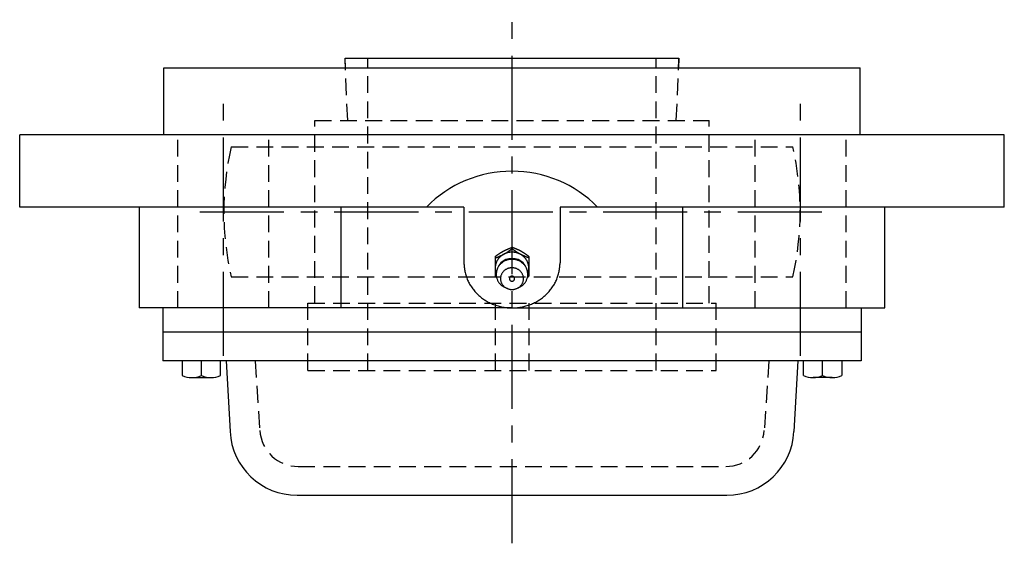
# Model space of a CAD drawing. Extents: x -112 to 261, y -112 to 261.
# Tile 9 of 9: x -102 to 102, y 153 to 261. Entities that reach past the tile are written whole.
import ezdxf

# ---------------------------------------------------------------- set-up
doc = ezdxf.new("R2010")
doc.units = 0
doc.header["$LTSCALE"] = 14
doc.linetypes.add('CENTER', pattern=[2, 1.25, -0.25, 0.25, -0.25])
doc.linetypes.add('HIDDEN', pattern=[0.375, 0.25, -0.125])
doc.layers.get('0').update_dxf_attribs({"linetype": 'CONTINUOUS'})
doc.layers.add('CENTER', color=1, linetype='CENTER')
doc.layers.add('HIDDEN', color=3, linetype='HIDDEN')

msp = doc.modelspace()

# ---------------------------------------------------------------- linework, layer by layer
for p, q in [((-34.67, 251.5), (-34.75, 253.5)), ((-34.75, 253.5), (34.75, 253.5)), ((34.75, 253.5), (34.67, 251.5)), ((-72.5, 237.5), (-72.5, 251.5)), ((-72.5, 251.5), (72.5, 251.5)), ((72.5, 237.5), (72.5, 251.5)), ((102.5, 237.5), (-102.5, 237.5)), ((-102.5, 222.5), (-102.5, 237.5)), ((102.5, 222.5), (102.5, 237.5)), ((-10, 222.5), (-102.5, 222.5)), ((-77.6, 222.5), (-77.6, 201.5)), ((-35.55, 201.5), (-35.55, 222.5)), ((-10, 222.5), (-10, 210.9)), ((10, 222.5), (10, 210.9)), ((102.5, 222.5), (10, 222.5)), ((35.55, 201.5), (35.55, 222.5)), ((77.6, 201.5), (77.6, 222.5)), ((-3.5, 212.21), (-3.5, 208.1)), ((3.5, 212.21), (3.5, 208.1)), ((-3.24, 207.91), (-3.5, 208.1)), ((3.24, 207.91), (3.5, 208.1)), ((0, 201.5), (-77.6, 201.5)), ((-72.67, 201.5), (-72.67, 190.5)), ((0, 201.5), (77.6, 201.5)), ((72.67, 201.5), (72.67, 190.5)), ((-72.67, 196.5), (72.67, 196.5)), ((72.67, 190.5), (-72.67, 190.5)), ((-68.67, 190.5), (-68.67, 187.42)), ((-64.67, 187.42), (-64.67, 190.5)), ((-60.67, 187.42), (-60.67, 190.5)), ((-59.5, 190.5), (-58.71, 175.75)), ((59.5, 190.5), (58.71, 175.75)), ((60.67, 187.42), (60.67, 190.5)), ((64.67, 187.42), (64.67, 190.5)), ((68.67, 190.5), (68.67, 187.42)), ((-66.67, 187), (-62.67, 187)), ((66.67, 187), (62.67, 187)), ((-44.73, 162.5), (44.73, 162.5))]:
    msp.add_line(p, q)
at = {"linetype": 'CONTINUOUS'}
for p, q in [((0, 213.8), (0, 214.11)), ((-0.96, 205.53), (-1.33, 205.68)), ((0.96, 205.53), (1.33, 205.68))]:
    msp.add_line(p, q, dxfattribs=at)
for points in [[(-3.5, 212.21, 0), (-3.48, 212.23, 0), (-3.46, 212.24, 0), (-3.44, 212.26, 0), (-3.42, 212.27, 0), (-3.4, 212.29, 0), (-3.38, 212.3, 0), (-3.36, 212.32, 0), (-3.34, 212.33, 0), (-3.31, 212.34, 0), (-3.29, 212.36, 0), (-3.27, 212.37, 0), (-3.25, 212.39, 0), (-3.23, 212.4, 0), (-3.21, 212.42, 0), (-3.19, 212.43, 0), (-3.17, 212.45, 0), (-3.15, 212.46, 0), (-3.13, 212.48, 0), (-3.11, 212.49, 0), (-3.09, 212.5, 0), (-3.07, 212.52, 0), (-3.05, 212.53, 0), (-3.03, 212.55, 0), (-3.01, 212.56, 0), (-2.99, 212.58, 0), (-2.96, 212.59, 0), (-2.94, 212.61, 0), (-2.92, 212.62, 0), (-2.9, 212.63, 0), (-2.88, 212.65, 0), (-2.86, 212.66, 0), (-2.84, 212.68, 0), (-2.82, 212.69, 0), (-2.8, 212.71, 0), (-2.78, 212.72, 0), (-2.76, 212.73, 0), (-2.74, 212.75, 0), (-2.71, 212.76, 0), (-2.69, 212.78, 0), (-2.67, 212.79, 0), (-2.65, 212.8, 0), (-2.63, 212.82, 0), (-2.61, 212.83, 0), (-2.59, 212.85, 0), (-2.57, 212.86, 0), (-2.55, 212.87, 0), (-2.53, 212.89, 0), (-2.51, 212.9, 0), (-2.48, 212.91, 0), (-2.46, 212.93, 0), (-2.44, 212.94, 0), (-2.42, 212.96, 0), (-2.4, 212.97, 0), (-2.38, 212.98, 0), (-2.36, 213, 0), (-2.34, 213.01, 0), (-2.31, 213.02, 0), (-2.29, 213.03, 0), (-2.27, 213.05, 0), (-2.25, 213.06, 0), (-2.23, 213.07, 0), (-2.21, 213.09, 0), (-2.19, 213.1, 0), (-2.16, 213.11, 0), (-2.14, 213.13, 0), (-2.12, 213.14, 0), (-2.1, 213.15, 0), (-2.08, 213.16, 0), (-2.06, 213.18, 0), (-2.03, 213.19, 0), (-2.01, 213.2, 0), (-1.99, 213.21, 0), (-1.97, 213.23, 0), (-1.95, 213.24, 0), (-1.93, 213.25, 0), (-1.9, 213.26, 0), (-1.88, 213.28, 0), (-1.86, 213.29, 0), (-1.84, 213.3, 0), (-1.82, 213.31, 0), (-1.79, 213.32, 0), (-1.77, 213.34, 0), (-1.75, 213.35, 0), (-1.73, 213.36, 0), (-1.71, 213.37, 0), (-1.68, 213.38, 0), (-1.66, 213.39, 0), (-1.64, 213.41, 0), (-1.62, 213.42, 0), (-1.59, 213.43, 0), (-1.57, 213.44, 0), (-1.55, 213.45, 0), (-1.53, 213.46, 0), (-1.5, 213.47, 0), (-1.48, 213.48, 0), (-1.46, 213.49, 0), (-1.44, 213.5, 0), (-1.41, 213.52, 0), (-1.39, 213.53, 0), (-1.37, 213.54, 0), (-1.35, 213.55, 0), (-1.32, 213.56, 0), (-1.3, 213.57, 0), (-1.28, 213.58, 0), (-1.26, 213.59, 0), (-1.23, 213.6, 0), (-1.21, 213.61, 0), (-1.19, 213.62, 0), (-1.16, 213.63, 0), (-1.14, 213.64, 0), (-1.12, 213.65, 0), (-1.1, 213.66, 0), (-1.07, 213.67, 0), (-1.05, 213.68, 0), (-1.03, 213.69, 0), (-1, 213.7, 0), (-0.98, 213.71, 0), (-0.96, 213.72, 0), (-0.93, 213.73, 0), (-0.91, 213.74, 0), (-0.89, 213.75, 0), (-0.86, 213.76, 0), (-0.84, 213.77, 0), (-0.82, 213.78, 0), (-0.8, 213.79, 0), (-0.77, 213.8, 0), (-0.75, 213.81, 0), (-0.73, 213.82, 0), (-0.7, 213.83, 0), (-0.68, 213.84, 0), (-0.66, 213.85, 0), (-0.63, 213.86, 0), (-0.61, 213.87, 0), (-0.59, 213.88, 0), (-0.56, 213.89, 0), (-0.54, 213.9, 0), (-0.52, 213.91, 0), (-0.49, 213.92, 0), (-0.47, 213.93, 0), (-0.45, 213.94, 0), (-0.42, 213.94, 0), (-0.4, 213.96, 0), (-0.38, 213.96, 0), (-0.35, 213.97, 0), (-0.33, 213.98, 0), (-0.3, 213.99, 0), (-0.28, 214, 0), (-0.26, 214.01, 0), (-0.23, 214.02, 0), (-0.21, 214.03, 0), (-0.19, 214.04, 0), (-0.16, 214.05, 0), (-0.14, 214.06, 0), (-0.12, 214.07, 0), (-0.09, 214.08, 0), (-0.07, 214.09, 0), (-0.05, 214.09, 0), (-0.02, 214.1, 0), (0, 214.11, 0)], [(-3.5, 211.9, 0), (-3.48, 211.91, 0), (-3.45, 211.92, 0), (-3.43, 211.93, 0), (-3.41, 211.94, 0), (-3.38, 211.95, 0), (-3.36, 211.96, 0), (-3.34, 211.97, 0), (-3.31, 211.97, 0), (-3.29, 211.98, 0), (-3.27, 211.99, 0), (-3.24, 212, 0), (-3.22, 212.01, 0), (-3.19, 212.02, 0), (-3.17, 212.03, 0), (-3.15, 212.04, 0), (-3.12, 212.05, 0), (-3.1, 212.06, 0), (-3.08, 212.07, 0), (-3.05, 212.08, 0), (-3.03, 212.09, 0), (-3.01, 212.09, 0), (-2.98, 212.1, 0), (-2.96, 212.11, 0), (-2.94, 212.12, 0), (-2.91, 212.13, 0), (-2.89, 212.14, 0), (-2.87, 212.15, 0), (-2.84, 212.16, 0), (-2.82, 212.17, 0), (-2.8, 212.18, 0), (-2.77, 212.19, 0), (-2.75, 212.2, 0), (-2.73, 212.21, 0), (-2.7, 212.22, 0), (-2.68, 212.23, 0), (-2.66, 212.24, 0), (-2.63, 212.25, 0), (-2.61, 212.26, 0), (-2.59, 212.27, 0), (-2.57, 212.28, 0), (-2.54, 212.29, 0), (-2.52, 212.3, 0), (-2.5, 212.31, 0), (-2.47, 212.32, 0), (-2.45, 212.33, 0), (-2.43, 212.34, 0), (-2.4, 212.35, 0), (-2.38, 212.36, 0), (-2.36, 212.37, 0), (-2.34, 212.38, 0), (-2.31, 212.39, 0), (-2.29, 212.4, 0), (-2.27, 212.41, 0), (-2.24, 212.42, 0), (-2.22, 212.43, 0), (-2.2, 212.44, 0), (-2.18, 212.45, 0), (-2.15, 212.46, 0), (-2.13, 212.47, 0), (-2.11, 212.48, 0), (-2.08, 212.5, 0), (-2.06, 212.51, 0), (-2.04, 212.52, 0), (-2.02, 212.53, 0), (-1.99, 212.54, 0), (-1.97, 212.55, 0), (-1.95, 212.56, 0), (-1.93, 212.57, 0), (-1.9, 212.58, 0), (-1.88, 212.59, 0), (-1.86, 212.61, 0), (-1.84, 212.62, 0), (-1.82, 212.63, 0), (-1.79, 212.64, 0), (-1.77, 212.65, 0), (-1.75, 212.66, 0), (-1.73, 212.68, 0), (-1.7, 212.69, 0), (-1.68, 212.7, 0), (-1.66, 212.71, 0), (-1.64, 212.72, 0), (-1.62, 212.74, 0), (-1.6, 212.75, 0), (-1.57, 212.76, 0), (-1.55, 212.77, 0), (-1.53, 212.78, 0), (-1.51, 212.8, 0), (-1.49, 212.81, 0), (-1.46, 212.82, 0), (-1.44, 212.83, 0), (-1.42, 212.85, 0), (-1.4, 212.86, 0), (-1.38, 212.87, 0), (-1.36, 212.88, 0), (-1.33, 212.9, 0), (-1.31, 212.91, 0), (-1.29, 212.92, 0), (-1.27, 212.94, 0), (-1.25, 212.95, 0), (-1.23, 212.96, 0), (-1.21, 212.98, 0), (-1.19, 212.99, 0), (-1.16, 213, 0), (-1.14, 213.02, 0), (-1.12, 213.03, 0), (-1.1, 213.04, 0), (-1.08, 213.06, 0), (-1.06, 213.07, 0), (-1.04, 213.08, 0), (-1.02, 213.1, 0), (-0.99, 213.11, 0), (-0.97, 213.12, 0), (-0.95, 213.14, 0), (-0.93, 213.15, 0), (-0.91, 213.17, 0), (-0.89, 213.18, 0), (-0.87, 213.19, 0), (-0.85, 213.21, 0), (-0.83, 213.22, 0), (-0.81, 213.24, 0), (-0.78, 213.25, 0), (-0.76, 213.26, 0), (-0.74, 213.28, 0), (-0.72, 213.29, 0), (-0.7, 213.31, 0), (-0.68, 213.32, 0), (-0.66, 213.33, 0), (-0.64, 213.35, 0), (-0.62, 213.36, 0), (-0.6, 213.38, 0), (-0.58, 213.39, 0), (-0.56, 213.41, 0), (-0.54, 213.42, 0), (-0.51, 213.44, 0), (-0.49, 213.45, 0), (-0.47, 213.46, 0), (-0.45, 213.48, 0), (-0.43, 213.49, 0), (-0.41, 213.51, 0), (-0.39, 213.52, 0), (-0.37, 213.54, 0), (-0.35, 213.55, 0), (-0.33, 213.56, 0), (-0.31, 213.58, 0), (-0.29, 213.59, 0), (-0.27, 213.61, 0), (-0.25, 213.62, 0), (-0.23, 213.64, 0), (-0.21, 213.65, 0), (-0.18, 213.67, 0), (-0.16, 213.68, 0), (-0.14, 213.7, 0), (-0.12, 213.71, 0), (-0.1, 213.73, 0), (-0.08, 213.74, 0), (-0.06, 213.75, 0), (-0.04, 213.77, 0), (-0.02, 213.78, 0), (0, 213.8, 0)], [(3.5, 212.21, 0), (3.48, 212.23, 0), (3.46, 212.24, 0), (3.44, 212.26, 0), (3.42, 212.27, 0), (3.4, 212.29, 0), (3.38, 212.3, 0), (3.36, 212.32, 0), (3.34, 212.33, 0), (3.31, 212.34, 0), (3.29, 212.36, 0), (3.27, 212.37, 0), (3.25, 212.39, 0), (3.23, 212.4, 0), (3.21, 212.42, 0), (3.19, 212.43, 0), (3.17, 212.45, 0), (3.15, 212.46, 0), (3.13, 212.48, 0), (3.11, 212.49, 0), (3.09, 212.5, 0), (3.07, 212.52, 0), (3.05, 212.53, 0), (3.03, 212.55, 0), (3.01, 212.56, 0), (2.99, 212.58, 0), (2.96, 212.59, 0), (2.94, 212.61, 0), (2.92, 212.62, 0), (2.9, 212.63, 0), (2.88, 212.65, 0), (2.86, 212.66, 0), (2.84, 212.68, 0), (2.82, 212.69, 0), (2.8, 212.71, 0), (2.78, 212.72, 0), (2.76, 212.73, 0), (2.74, 212.75, 0), (2.71, 212.76, 0), (2.69, 212.78, 0), (2.67, 212.79, 0), (2.65, 212.8, 0), (2.63, 212.82, 0), (2.61, 212.83, 0), (2.59, 212.85, 0), (2.57, 212.86, 0), (2.55, 212.87, 0), (2.53, 212.89, 0), (2.51, 212.9, 0), (2.48, 212.91, 0), (2.46, 212.93, 0), (2.44, 212.94, 0), (2.42, 212.96, 0), (2.4, 212.97, 0), (2.38, 212.98, 0), (2.36, 213, 0), (2.34, 213.01, 0), (2.31, 213.02, 0), (2.29, 213.03, 0), (2.27, 213.05, 0), (2.25, 213.06, 0), (2.23, 213.07, 0), (2.21, 213.09, 0), (2.19, 213.1, 0), (2.16, 213.11, 0), (2.14, 213.13, 0), (2.12, 213.14, 0), (2.1, 213.15, 0), (2.08, 213.16, 0), (2.06, 213.18, 0), (2.03, 213.19, 0), (2.01, 213.2, 0), (1.99, 213.21, 0), (1.97, 213.23, 0), (1.95, 213.24, 0), (1.93, 213.25, 0), (1.9, 213.26, 0), (1.88, 213.28, 0), (1.86, 213.29, 0), (1.84, 213.3, 0), (1.82, 213.31, 0), (1.79, 213.32, 0), (1.77, 213.34, 0), (1.75, 213.35, 0), (1.73, 213.36, 0), (1.71, 213.37, 0), (1.68, 213.38, 0), (1.66, 213.39, 0), (1.64, 213.41, 0), (1.62, 213.42, 0), (1.59, 213.43, 0), (1.57, 213.44, 0), (1.55, 213.45, 0), (1.53, 213.46, 0), (1.5, 213.47, 0), (1.48, 213.48, 0), (1.46, 213.49, 0), (1.44, 213.5, 0), (1.41, 213.52, 0), (1.39, 213.53, 0), (1.37, 213.54, 0), (1.35, 213.55, 0), (1.32, 213.56, 0), (1.3, 213.57, 0), (1.28, 213.58, 0), (1.26, 213.59, 0), (1.23, 213.6, 0), (1.21, 213.61, 0), (1.19, 213.62, 0), (1.16, 213.63, 0), (1.14, 213.64, 0), (1.12, 213.65, 0), (1.1, 213.66, 0), (1.07, 213.67, 0), (1.05, 213.68, 0), (1.03, 213.69, 0), (1, 213.7, 0), (0.98, 213.71, 0), (0.96, 213.72, 0), (0.93, 213.73, 0), (0.91, 213.74, 0), (0.89, 213.75, 0), (0.86, 213.76, 0), (0.84, 213.77, 0), (0.82, 213.78, 0), (0.8, 213.79, 0), (0.77, 213.8, 0), (0.75, 213.81, 0), (0.73, 213.82, 0), (0.7, 213.83, 0), (0.68, 213.84, 0), (0.66, 213.85, 0), (0.63, 213.86, 0), (0.61, 213.87, 0), (0.59, 213.88, 0), (0.56, 213.89, 0), (0.54, 213.9, 0), (0.52, 213.91, 0), (0.49, 213.92, 0), (0.47, 213.93, 0), (0.45, 213.94, 0), (0.42, 213.94, 0), (0.4, 213.96, 0), (0.38, 213.96, 0), (0.35, 213.97, 0), (0.33, 213.98, 0), (0.3, 213.99, 0), (0.28, 214, 0), (0.26, 214.01, 0), (0.23, 214.02, 0), (0.21, 214.03, 0), (0.19, 214.04, 0), (0.16, 214.05, 0), (0.14, 214.06, 0), (0.12, 214.07, 0), (0.09, 214.08, 0), (0.07, 214.09, 0), (0.05, 214.09, 0), (0.02, 214.1, 0), (0, 214.11, 0)], [(3.5, 211.9, 0), (3.48, 211.91, 0), (3.45, 211.92, 0), (3.43, 211.93, 0), (3.41, 211.94, 0), (3.38, 211.95, 0), (3.36, 211.96, 0), (3.34, 211.97, 0), (3.31, 211.97, 0), (3.29, 211.98, 0), (3.27, 211.99, 0), (3.24, 212, 0), (3.22, 212.01, 0), (3.19, 212.02, 0), (3.17, 212.03, 0), (3.15, 212.04, 0), (3.12, 212.05, 0), (3.1, 212.06, 0), (3.08, 212.07, 0), (3.05, 212.08, 0), (3.03, 212.09, 0), (3.01, 212.09, 0), (2.98, 212.1, 0), (2.96, 212.11, 0), (2.94, 212.12, 0), (2.91, 212.13, 0), (2.89, 212.14, 0), (2.87, 212.15, 0), (2.84, 212.16, 0), (2.82, 212.17, 0), (2.8, 212.18, 0), (2.77, 212.19, 0), (2.75, 212.2, 0), (2.73, 212.21, 0), (2.7, 212.22, 0), (2.68, 212.23, 0), (2.66, 212.24, 0), (2.63, 212.25, 0), (2.61, 212.26, 0), (2.59, 212.27, 0), (2.57, 212.28, 0), (2.54, 212.29, 0), (2.52, 212.3, 0), (2.5, 212.31, 0), (2.47, 212.32, 0), (2.45, 212.33, 0), (2.43, 212.34, 0), (2.4, 212.35, 0), (2.38, 212.36, 0), (2.36, 212.37, 0), (2.34, 212.38, 0), (2.31, 212.39, 0), (2.29, 212.4, 0), (2.27, 212.41, 0), (2.24, 212.42, 0), (2.22, 212.43, 0), (2.2, 212.44, 0), (2.18, 212.45, 0), (2.15, 212.46, 0), (2.13, 212.47, 0), (2.11, 212.48, 0), (2.08, 212.5, 0), (2.06, 212.51, 0), (2.04, 212.52, 0), (2.02, 212.53, 0), (1.99, 212.54, 0), (1.97, 212.55, 0), (1.95, 212.56, 0), (1.93, 212.57, 0), (1.9, 212.58, 0), (1.88, 212.59, 0), (1.86, 212.61, 0), (1.84, 212.62, 0), (1.82, 212.63, 0), (1.79, 212.64, 0), (1.77, 212.65, 0), (1.75, 212.66, 0), (1.73, 212.68, 0), (1.7, 212.69, 0), (1.68, 212.7, 0), (1.66, 212.71, 0), (1.64, 212.72, 0), (1.62, 212.74, 0), (1.6, 212.75, 0), (1.57, 212.76, 0), (1.55, 212.77, 0), (1.53, 212.78, 0), (1.51, 212.8, 0), (1.49, 212.81, 0), (1.46, 212.82, 0), (1.44, 212.83, 0), (1.42, 212.85, 0), (1.4, 212.86, 0), (1.38, 212.87, 0), (1.36, 212.88, 0), (1.33, 212.9, 0), (1.31, 212.91, 0), (1.29, 212.92, 0), (1.27, 212.94, 0), (1.25, 212.95, 0), (1.23, 212.96, 0), (1.21, 212.98, 0), (1.19, 212.99, 0), (1.16, 213, 0), (1.14, 213.02, 0), (1.12, 213.03, 0), (1.1, 213.04, 0), (1.08, 213.06, 0), (1.06, 213.07, 0), (1.04, 213.08, 0), (1.02, 213.1, 0), (0.99, 213.11, 0), (0.97, 213.12, 0), (0.95, 213.14, 0), (0.93, 213.15, 0), (0.91, 213.17, 0), (0.89, 213.18, 0), (0.87, 213.19, 0), (0.85, 213.21, 0), (0.83, 213.22, 0), (0.81, 213.24, 0), (0.78, 213.25, 0), (0.76, 213.26, 0), (0.74, 213.28, 0), (0.72, 213.29, 0), (0.7, 213.31, 0), (0.68, 213.32, 0), (0.66, 213.33, 0), (0.64, 213.35, 0), (0.62, 213.36, 0), (0.6, 213.38, 0), (0.58, 213.39, 0), (0.56, 213.41, 0), (0.54, 213.42, 0), (0.51, 213.44, 0), (0.49, 213.45, 0), (0.47, 213.46, 0), (0.45, 213.48, 0), (0.43, 213.49, 0), (0.41, 213.51, 0), (0.39, 213.52, 0), (0.37, 213.54, 0), (0.35, 213.55, 0), (0.33, 213.56, 0), (0.31, 213.58, 0), (0.29, 213.59, 0), (0.27, 213.61, 0), (0.25, 213.62, 0), (0.23, 213.64, 0), (0.21, 213.65, 0), (0.18, 213.67, 0), (0.16, 213.68, 0), (0.14, 213.7, 0), (0.12, 213.71, 0), (0.1, 213.73, 0), (0.08, 213.74, 0), (0.06, 213.75, 0), (0.04, 213.77, 0), (0.02, 213.78, 0), (0, 213.8, 0)], [(-10, 210.9, 0), (-10, 210.67, 0), (-9.99, 210.44, 0), (-9.97, 210.21, 0), (-9.95, 209.98, 0), (-9.92, 209.75, 0), (-9.89, 209.52, 0), (-9.85, 209.29, 0), (-9.81, 209.06, 0), (-9.76, 208.84, 0), (-9.7, 208.61, 0), (-9.64, 208.39, 0), (-9.57, 208.17, 0), (-9.5, 207.95, 0), (-9.42, 207.73, 0), (-9.33, 207.51, 0), (-9.24, 207.3, 0), (-9.14, 207.09, 0), (-9.04, 206.88, 0), (-8.93, 206.67, 0), (-8.82, 206.47, 0), (-8.7, 206.26, 0), (-8.58, 206.07, 0), (-8.45, 205.87, 0), (-8.31, 205.68, 0), (-8.18, 205.49, 0), (-8.03, 205.3, 0), (-7.88, 205.12, 0), (-7.73, 204.94, 0), (-7.57, 204.76, 0), (-7.41, 204.59, 0), (-7.24, 204.42, 0), (-7.07, 204.25, 0), (-6.9, 204.09, 0), (-6.72, 203.93, 0), (-6.53, 203.78, 0), (-6.34, 203.63, 0), (-6.15, 203.49, 0), (-5.96, 203.35, 0), (-5.76, 203.21, 0), (-5.56, 203.08, 0), (-5.35, 202.96, 0), (-5.14, 202.84, 0), (-4.93, 202.72, 0), (-4.71, 202.61, 0), (-4.5, 202.5, 0), (-4.28, 202.4, 0), (-4.05, 202.31, 0), (-3.83, 202.22, 0), (-3.6, 202.13, 0), (-3.37, 202.05, 0), (-3.14, 201.97, 0), (-2.9, 201.91, 0), (-2.67, 201.84, 0), (-2.43, 201.78, 0), (-2.19, 201.73, 0), (-1.95, 201.68, 0), (-1.71, 201.64, 0), (-1.47, 201.6, 0), (-1.22, 201.57, 0), (-0.98, 201.54, 0), (-0.74, 201.53, 0), (-0.49, 201.51, 0), (-0.25, 201.5, 0), (0, 201.5, 0), (0.25, 201.5, 0), (0.49, 201.51, 0), (0.74, 201.53, 0), (0.98, 201.54, 0), (1.22, 201.57, 0), (1.47, 201.6, 0), (1.71, 201.64, 0), (1.95, 201.68, 0), (2.19, 201.73, 0), (2.43, 201.78, 0), (2.67, 201.84, 0), (2.9, 201.91, 0), (3.14, 201.97, 0), (3.37, 202.05, 0), (3.6, 202.13, 0), (3.83, 202.22, 0), (4.05, 202.31, 0), (4.28, 202.4, 0), (4.5, 202.5, 0), (4.71, 202.61, 0), (4.93, 202.72, 0), (5.14, 202.84, 0), (5.35, 202.96, 0), (5.56, 203.08, 0), (5.76, 203.21, 0), (5.96, 203.35, 0), (6.15, 203.49, 0), (6.34, 203.63, 0), (6.53, 203.78, 0), (6.72, 203.93, 0), (6.9, 204.09, 0), (7.07, 204.25, 0), (7.24, 204.42, 0), (7.41, 204.59, 0), (7.57, 204.76, 0), (7.73, 204.94, 0), (7.88, 205.12, 0), (8.03, 205.3, 0), (8.18, 205.49, 0), (8.31, 205.68, 0), (8.45, 205.87, 0), (8.58, 206.07, 0), (8.7, 206.26, 0), (8.82, 206.47, 0), (8.93, 206.67, 0), (9.04, 206.88, 0), (9.14, 207.09, 0), (9.24, 207.3, 0), (9.33, 207.51, 0), (9.42, 207.73, 0), (9.5, 207.95, 0), (9.57, 208.17, 0), (9.64, 208.39, 0), (9.7, 208.61, 0), (9.76, 208.84, 0), (9.81, 209.06, 0), (9.85, 209.29, 0), (9.89, 209.52, 0), (9.92, 209.75, 0), (9.95, 209.98, 0), (9.97, 210.21, 0), (9.99, 210.44, 0), (10, 210.67, 0), (10, 210.9, 0)]]:
    msp.add_polyline3d(points)
for points in [[(3.29, 208.71, 0), (3.33, 208.8, 0), (3.36, 208.89, 0), (3.39, 208.99, 0), (3.41, 209.08, 0), (3.43, 209.18, 0), (3.45, 209.28, 0), (3.47, 209.37, 0), (3.48, 209.47, 0), (3.49, 209.57, 0), (3.5, 209.67, 0), (3.5, 209.77, 0), (3.5, 209.86, 0), (3.5, 209.96, 0), (3.49, 210.06, 0), (3.48, 210.16, 0), (3.47, 210.26, 0), (3.45, 210.35, 0), (3.43, 210.45, 0), (3.41, 210.55, 0), (3.39, 210.64, 0), (3.36, 210.74, 0), (3.33, 210.83, 0), (3.3, 210.93, 0), (3.26, 211.02, 0), (3.22, 211.11, 0), (3.18, 211.2, 0), (3.13, 211.29, 0), (3.08, 211.37, 0), (3.03, 211.46, 0), (2.98, 211.54, 0), (2.92, 211.63, 0), (2.86, 211.71, 0), (2.8, 211.79, 0), (2.74, 211.87, 0), (2.67, 211.94, 0), (2.6, 212.02, 0), (2.53, 212.09, 0), (2.46, 212.16, 0), (2.38, 212.23, 0), (2.3, 212.29, 0), (2.22, 212.36, 0), (2.14, 212.42, 0), (2.06, 212.48, 0), (1.97, 212.53, 0), (1.88, 212.59, 0), (1.8, 212.64, 0), (1.7, 212.69, 0), (1.61, 212.74, 0), (1.52, 212.78, 0), (1.42, 212.82, 0), (1.33, 212.86, 0), (1.23, 212.9, 0), (1.13, 212.93, 0), (1.03, 212.96, 0), (0.93, 212.99, 0), (0.83, 213.01, 0), (0.73, 213.03, 0), (0.63, 213.05, 0), (0.52, 213.07, 0), (0.42, 213.08, 0), (0.31, 213.09, 0), (0.21, 213.1, 0), (0.1, 213.1, 0), (0, 213.1, 0), (-0.1, 213.1, 0), (-0.21, 213.1, 0), (-0.31, 213.09, 0), (-0.42, 213.08, 0), (-0.52, 213.07, 0), (-0.63, 213.05, 0), (-0.73, 213.03, 0), (-0.83, 213.01, 0), (-0.93, 212.99, 0), (-1.03, 212.96, 0), (-1.13, 212.93, 0), (-1.23, 212.9, 0), (-1.33, 212.86, 0), (-1.42, 212.82, 0), (-1.52, 212.78, 0), (-1.61, 212.74, 0), (-1.7, 212.69, 0), (-1.8, 212.64, 0), (-1.88, 212.59, 0), (-1.97, 212.53, 0), (-2.06, 212.48, 0), (-2.14, 212.42, 0), (-2.22, 212.36, 0), (-2.3, 212.29, 0), (-2.38, 212.23, 0), (-2.46, 212.16, 0), (-2.53, 212.09, 0), (-2.6, 212.02, 0), (-2.67, 211.94, 0), (-2.74, 211.87, 0), (-2.8, 211.79, 0), (-2.86, 211.71, 0), (-2.92, 211.63, 0), (-2.98, 211.54, 0), (-3.03, 211.46, 0), (-3.08, 211.37, 0), (-3.13, 211.29, 0), (-3.18, 211.2, 0), (-3.22, 211.11, 0), (-3.26, 211.02, 0), (-3.3, 210.93, 0), (-3.33, 210.83, 0), (-3.36, 210.74, 0), (-3.39, 210.64, 0), (-3.41, 210.55, 0), (-3.43, 210.45, 0), (-3.45, 210.35, 0), (-3.47, 210.26, 0), (-3.48, 210.16, 0), (-3.49, 210.06, 0), (-3.5, 209.96, 0), (-3.5, 209.86, 0), (-3.5, 209.77, 0), (-3.5, 209.67, 0), (-3.49, 209.57, 0), (-3.48, 209.47, 0), (-3.47, 209.37, 0), (-3.45, 209.28, 0), (-3.43, 209.18, 0), (-3.41, 209.08, 0), (-3.39, 208.99, 0), (-3.36, 208.89, 0), (-3.33, 208.8, 0), (-3.29, 208.71, 0)], [(1.33, 205.68, 0), (1.45, 205.73, 0), (1.58, 205.79, 0), (1.7, 205.86, 0), (1.82, 205.93, 0), (1.93, 206, 0), (2.05, 206.08, 0), (2.16, 206.17, 0), (2.26, 206.26, 0), (2.36, 206.35, 0), (2.46, 206.44, 0), (2.55, 206.55, 0), (2.64, 206.65, 0), (2.72, 206.76, 0), (2.79, 206.87, 0), (2.87, 206.98, 0), (2.93, 207.1, 0), (3, 207.22, 0), (3.05, 207.34, 0), (3.1, 207.46, 0), (3.15, 207.59, 0), (3.19, 207.71, 0), (3.22, 207.84, 0), (3.25, 207.97, 0), (3.27, 208.1, 0), (3.29, 208.23, 0), (3.3, 208.36, 0), (3.3, 208.5, 0), (3.3, 208.63, 0), (3.29, 208.76, 0), (3.28, 208.89, 0), (3.26, 209.02, 0), (3.23, 209.15, 0), (3.2, 209.28, 0), (3.16, 209.41, 0), (3.12, 209.53, 0), (3.07, 209.66, 0), (3.01, 209.78, 0), (2.95, 209.9, 0), (2.89, 210.02, 0), (2.82, 210.13, 0), (2.74, 210.24, 0), (2.66, 210.35, 0), (2.58, 210.46, 0), (2.48, 210.56, 0), (2.39, 210.65, 0), (2.29, 210.75, 0), (2.19, 210.84, 0), (2.08, 210.92, 0), (1.97, 211, 0), (1.85, 211.08, 0), (1.74, 211.15, 0), (1.62, 211.22, 0), (1.49, 211.28, 0), (1.36, 211.34, 0), (1.24, 211.39, 0), (1.1, 211.44, 0), (0.97, 211.48, 0), (0.83, 211.52, 0), (0.7, 211.55, 0), (0.56, 211.57, 0), (0.42, 211.59, 0), (0.28, 211.61, 0), (0.14, 211.61, 0), (0, 211.62, 0), (-0.14, 211.61, 0), (-0.28, 211.61, 0), (-0.42, 211.59, 0), (-0.56, 211.57, 0), (-0.7, 211.55, 0), (-0.83, 211.52, 0), (-0.97, 211.48, 0), (-1.1, 211.44, 0), (-1.24, 211.39, 0), (-1.36, 211.34, 0), (-1.49, 211.28, 0), (-1.62, 211.22, 0), (-1.74, 211.15, 0), (-1.85, 211.08, 0), (-1.97, 211, 0), (-2.08, 210.92, 0), (-2.19, 210.84, 0), (-2.29, 210.75, 0), (-2.39, 210.65, 0), (-2.48, 210.56, 0), (-2.58, 210.46, 0), (-2.66, 210.35, 0), (-2.74, 210.24, 0), (-2.82, 210.13, 0), (-2.89, 210.02, 0), (-2.95, 209.9, 0), (-3.01, 209.78, 0), (-3.07, 209.66, 0), (-3.12, 209.53, 0), (-3.16, 209.41, 0), (-3.2, 209.28, 0), (-3.23, 209.15, 0), (-3.26, 209.02, 0), (-3.28, 208.89, 0), (-3.29, 208.76, 0), (-3.3, 208.63, 0), (-3.3, 208.5, 0), (-3.3, 208.36, 0), (-3.29, 208.23, 0), (-3.27, 208.1, 0), (-3.25, 207.97, 0), (-3.22, 207.84, 0), (-3.19, 207.71, 0), (-3.15, 207.59, 0), (-3.1, 207.46, 0), (-3.05, 207.34, 0), (-3, 207.22, 0), (-2.93, 207.1, 0), (-2.87, 206.98, 0), (-2.79, 206.87, 0), (-2.72, 206.76, 0), (-2.64, 206.65, 0), (-2.55, 206.55, 0), (-2.46, 206.44, 0), (-2.36, 206.35, 0), (-2.26, 206.26, 0), (-2.16, 206.17, 0), (-2.05, 206.08, 0), (-1.93, 206, 0), (-1.82, 205.93, 0), (-1.7, 205.86, 0), (-1.58, 205.79, 0), (-1.45, 205.73, 0), (-1.33, 205.68, 0)], [(2.4, 207.59, 0), (2.4, 207.7, 0), (2.39, 207.81, 0), (2.37, 207.92, 0), (2.35, 208.03, 0), (2.33, 208.14, 0), (2.3, 208.25, 0), (2.26, 208.35, 0), (2.22, 208.46, 0), (2.17, 208.56, 0), (2.12, 208.66, 0), (2.06, 208.75, 0), (2, 208.85, 0), (1.93, 208.94, 0), (1.86, 209.02, 0), (1.78, 209.11, 0), (1.7, 209.19, 0), (1.61, 209.26, 0), (1.52, 209.34, 0), (1.43, 209.4, 0), (1.33, 209.47, 0), (1.23, 209.53, 0), (1.13, 209.58, 0), (1.03, 209.63, 0), (0.92, 209.68, 0), (0.81, 209.72, 0), (0.7, 209.75, 0), (0.58, 209.78, 0), (0.47, 209.81, 0), (0.35, 209.82, 0), (0.24, 209.84, 0), (0.12, 209.84, 0), (0, 209.85, 0), (-0.12, 209.84, 0), (-0.24, 209.84, 0), (-0.35, 209.82, 0), (-0.47, 209.81, 0), (-0.58, 209.78, 0), (-0.7, 209.75, 0), (-0.81, 209.72, 0), (-0.92, 209.68, 0), (-1.03, 209.63, 0), (-1.13, 209.58, 0), (-1.23, 209.53, 0), (-1.33, 209.47, 0), (-1.43, 209.4, 0), (-1.52, 209.34, 0), (-1.61, 209.26, 0), (-1.7, 209.19, 0), (-1.78, 209.11, 0), (-1.86, 209.02, 0), (-1.93, 208.94, 0), (-2, 208.85, 0), (-2.06, 208.75, 0), (-2.12, 208.66, 0), (-2.17, 208.56, 0), (-2.22, 208.46, 0), (-2.26, 208.35, 0), (-2.3, 208.25, 0), (-2.33, 208.14, 0), (-2.35, 208.03, 0), (-2.37, 207.92, 0), (-2.39, 207.81, 0), (-2.4, 207.7, 0), (-2.4, 207.59, 0), (-2.4, 207.48, 0), (-2.39, 207.37, 0), (-2.37, 207.26, 0), (-2.35, 207.15, 0), (-2.33, 207.04, 0), (-2.3, 206.94, 0), (-2.26, 206.83, 0), (-2.22, 206.73, 0), (-2.17, 206.63, 0), (-2.12, 206.53, 0), (-2.06, 206.43, 0), (-2, 206.34, 0), (-1.93, 206.25, 0), (-1.86, 206.16, 0), (-1.78, 206.08, 0), (-1.7, 206, 0), (-1.61, 205.92, 0), (-1.52, 205.85, 0), (-1.43, 205.78, 0), (-1.33, 205.72, 0), (-1.23, 205.66, 0), (-1.13, 205.6, 0), (-1.03, 205.55, 0), (-0.92, 205.51, 0), (-0.81, 205.47, 0), (-0.7, 205.44, 0), (-0.58, 205.41, 0), (-0.47, 205.38, 0), (-0.35, 205.36, 0), (-0.24, 205.35, 0), (-0.12, 205.34, 0), (0, 205.34, 0), (0.12, 205.34, 0), (0.24, 205.35, 0), (0.35, 205.36, 0), (0.47, 205.38, 0), (0.58, 205.41, 0), (0.7, 205.44, 0), (0.81, 205.47, 0), (0.92, 205.51, 0), (1.03, 205.55, 0), (1.13, 205.6, 0), (1.23, 205.66, 0), (1.33, 205.72, 0), (1.43, 205.78, 0), (1.52, 205.85, 0), (1.61, 205.92, 0), (1.7, 206, 0), (1.78, 206.08, 0), (1.86, 206.16, 0), (1.93, 206.25, 0), (2, 206.34, 0), (2.06, 206.43, 0), (2.12, 206.53, 0), (2.17, 206.63, 0), (2.22, 206.73, 0), (2.26, 206.83, 0), (2.3, 206.94, 0), (2.33, 207.04, 0), (2.35, 207.15, 0), (2.37, 207.26, 0), (2.39, 207.37, 0), (2.4, 207.48, 0), (2.4, 207.59, 0)], [(0.55, 207.59, 0), (0.55, 207.62, 0), (0.55, 207.64, 0), (0.55, 207.67, 0), (0.54, 207.69, 0), (0.54, 207.72, 0), (0.53, 207.74, 0), (0.52, 207.77, 0), (0.51, 207.79, 0), (0.5, 207.82, 0), (0.49, 207.84, 0), (0.48, 207.86, 0), (0.46, 207.88, 0), (0.45, 207.9, 0), (0.43, 207.92, 0), (0.41, 207.94, 0), (0.39, 207.96, 0), (0.37, 207.98, 0), (0.35, 208, 0), (0.33, 208.01, 0), (0.31, 208.03, 0), (0.29, 208.04, 0), (0.26, 208.05, 0), (0.24, 208.06, 0), (0.21, 208.07, 0), (0.19, 208.08, 0), (0.16, 208.09, 0), (0.13, 208.1, 0), (0.11, 208.1, 0), (0.08, 208.11, 0), (0.05, 208.11, 0), (0.03, 208.11, 0), (0, 208.11, 0), (-0.03, 208.11, 0), (-0.05, 208.11, 0), (-0.08, 208.11, 0), (-0.11, 208.1, 0), (-0.13, 208.1, 0), (-0.16, 208.09, 0), (-0.19, 208.08, 0), (-0.21, 208.07, 0), (-0.24, 208.06, 0), (-0.26, 208.05, 0), (-0.29, 208.04, 0), (-0.31, 208.03, 0), (-0.33, 208.01, 0), (-0.35, 208, 0), (-0.37, 207.98, 0), (-0.39, 207.96, 0), (-0.41, 207.94, 0), (-0.43, 207.92, 0), (-0.45, 207.9, 0), (-0.46, 207.88, 0), (-0.48, 207.86, 0), (-0.49, 207.84, 0), (-0.5, 207.82, 0), (-0.51, 207.79, 0), (-0.52, 207.77, 0), (-0.53, 207.74, 0), (-0.54, 207.72, 0), (-0.54, 207.69, 0), (-0.55, 207.67, 0), (-0.55, 207.64, 0), (-0.55, 207.62, 0), (-0.55, 207.59, 0), (-0.55, 207.57, 0), (-0.55, 207.54, 0), (-0.55, 207.52, 0), (-0.54, 207.49, 0), (-0.54, 207.47, 0), (-0.53, 207.44, 0), (-0.52, 207.42, 0), (-0.51, 207.39, 0), (-0.5, 207.37, 0), (-0.49, 207.35, 0), (-0.48, 207.32, 0), (-0.46, 207.3, 0), (-0.45, 207.28, 0), (-0.43, 207.26, 0), (-0.41, 207.24, 0), (-0.39, 207.22, 0), (-0.37, 207.21, 0), (-0.35, 207.19, 0), (-0.33, 207.17, 0), (-0.31, 207.16, 0), (-0.29, 207.15, 0), (-0.26, 207.13, 0), (-0.24, 207.12, 0), (-0.21, 207.11, 0), (-0.19, 207.1, 0), (-0.16, 207.09, 0), (-0.13, 207.09, 0), (-0.11, 207.08, 0), (-0.08, 207.08, 0), (-0.05, 207.07, 0), (-0.03, 207.07, 0), (0, 207.07, 0), (0.03, 207.07, 0), (0.05, 207.07, 0), (0.08, 207.08, 0), (0.11, 207.08, 0), (0.13, 207.09, 0), (0.16, 207.09, 0), (0.19, 207.1, 0), (0.21, 207.11, 0), (0.24, 207.12, 0), (0.26, 207.13, 0), (0.29, 207.15, 0), (0.31, 207.16, 0), (0.33, 207.17, 0), (0.35, 207.19, 0), (0.37, 207.21, 0), (0.39, 207.22, 0), (0.41, 207.24, 0), (0.43, 207.26, 0), (0.45, 207.28, 0), (0.46, 207.3, 0), (0.48, 207.32, 0), (0.49, 207.35, 0), (0.5, 207.37, 0), (0.51, 207.39, 0), (0.52, 207.42, 0), (0.53, 207.44, 0), (0.54, 207.47, 0), (0.54, 207.49, 0), (0.55, 207.52, 0), (0.55, 207.54, 0), (0.55, 207.57, 0), (0.55, 207.59, 0)]]:
    msp.add_polyline3d(points, dxfattribs=at)
for centre, radius, start, end in [((0, 204.95), 25, 44.5901, 135.4099), ((-66.67, 192.03), 5.03, 246.5549, 293.4451), ((-62.67, 192.03), 5.03, 246.5549, 293.4451), ((62.67, 192.03), 5.03, 246.5549, 293.4451), ((66.67, 192.03), 5.03, 246.5549, 293.4451), ((-44.73, 176.5), 14, 183.0665, 270), ((44.73, 176.5), 14, 270, 356.9335)]:
    msp.add_arc(centre, radius, start, end)
msp.add_arc((0, 208.52), 3.3, 0, 180, dxfattribs=at)
at = {"layer": 'CENTER'}
for p, q in [((0, 152.5), (0, 261.5)), ((-60.1, 191.5), (-60.1, 247.5)), ((60.1, 191.5), (60.1, 247.5)), ((-65, 221.5), (65, 221.5))]:
    msp.add_line(p, q, dxfattribs=at)
at = {"layer": 'HIDDEN'}
for p, q in [((-34.75, 253.5), (34.75, 253.5)), ((-34.21, 240.51), (-34.75, 253.5)), ((-30, 188.5), (-30, 253.5)), ((30, 188.5), (30, 253.5)), ((34.21, 240.51), (34.75, 253.5)), ((-41.05, 240.5), (41.05, 240.5)), ((-41.05, 202.5), (-41.05, 240.5)), ((41.05, 202.5), (41.05, 240.5)), ((-69.6, 201.5), (-69.6, 237.5)), ((-50.6, 201.5), (-50.6, 237.5)), ((50.6, 201.5), (50.6, 237.5)), ((69.6, 201.5), (69.6, 237.5)), ((-58.46, 235), (58.46, 235)), ((-58.46, 208), (58.46, 208)), ((-42.5, 202.5), (42.5, 202.5)), ((-42.5, 188.5), (-42.5, 202.5)), ((-3.5, 202.5), (-3.5, 188.5)), ((3.5, 202.5), (3.5, 188.5)), ((42.5, 188.5), (42.5, 202.5)), ((-53.47, 190.5), (-52.5, 175.97)), ((53.47, 190.5), (52.5, 175.97)), ((-42.5, 188.5), (42.5, 188.5)), ((-44.52, 168.5), (44.52, 168.5))]:
    msp.add_line(p, q, dxfattribs=at)
for centre, radius, start, end in [((0, 221.5), 60, 166.9971, 193.0029), ((0, 221.5), 60, 346.9971, 13.0029), ((-44.52, 176.5), 8, 183.8141, 270), ((44.52, 176.5), 8, 270, 356.1859)]:
    msp.add_arc(centre, radius, start, end, dxfattribs=at)

doc.saveas('drawing.dxf')
